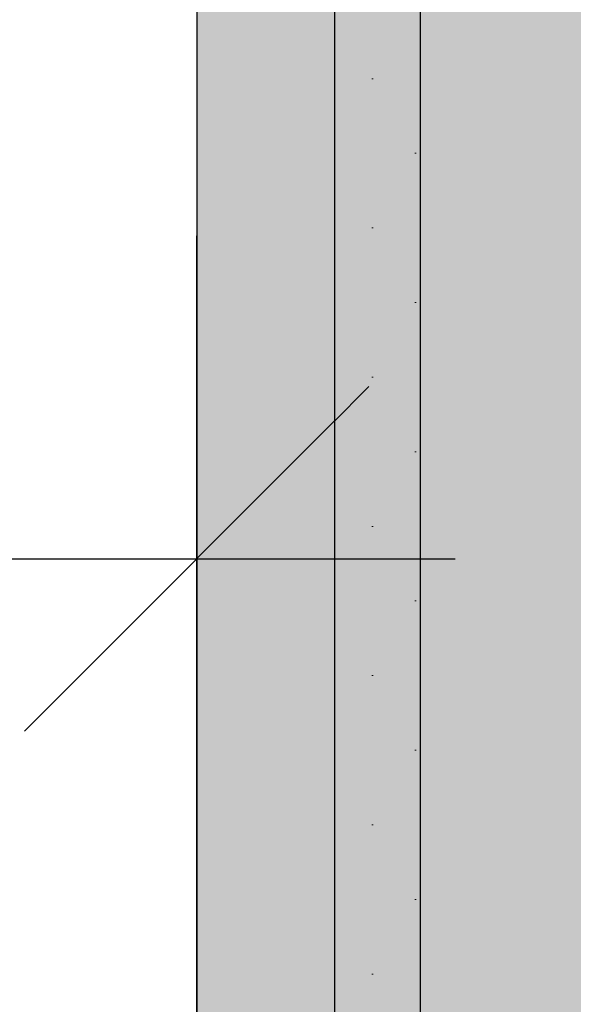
# Model space of a CAD drawing. Header units: millimetres. Extents: x -23738 to 4435, y -2716 to 20653.
# Tile 68 of 160: x -805 to -483, y 762 to 1333. Entities that reach past the tile are written whole.
import ezdxf

# ---------------------------------------------------------------- set-up
doc = ezdxf.new("R2010")
doc.units = ezdxf.units.MM
doc.header["$MEASUREMENT"] = 0
doc.linetypes.add('Wipeout_Contour', pattern=[1000, 0, -1000])
for name, color, linetype in [('9._POHLED ZÁPADNÍ_2_Nové_Konstrukce - nosné', 7, 'Continuous'), ('9._POHLED ZÁPADNÍ_2_Nové_Kóty - SP', 7, 'Continuous'), ('9._POHLED ZÁPADNÍ_2_Nové_Výplně – Řezové', 7, 'Continuous')]:
    doc.layers.add(name, color=color, linetype=linetype)

msp = doc.modelspace()

# ---------------------------------------------------------------- linework, layer by layer
at = {"layer": '9._POHLED ZÁPADNÍ_2_Nové_Konstrukce - nosné', "color": 1, "linetype": 'Continuous', "lineweight": 25, "flags": 128}
msp.add_lwpolyline([(-702, 3949.13), (-701.89, 351.54)], dxfattribs=at)
at = {"layer": '9._POHLED ZÁPADNÍ_2_Nové_Kóty - SP', "color": 1, "linetype": 'Continuous', "lineweight": 25}
for p, q in [((-701.91, 720.37), (-701.91, 1207.87)), ((-1532.32, 1020.37), (-701.91, 1020.37))]:
    msp.add_line(p, q, dxfattribs=at)

# ---------------------------------------------------------------- wipeouts: each hides what was drawn before it
at = {"color": 254, "linetype": 'Wipeout_Contour', "lineweight": 0, "ltscale": 6945.195304}
msp.add_wipeout([(-621.91, 754.46), (-571.91, 754.47), (-571.95, 2438.03), (-621.95, 2438.02)], dxfattribs=at).dxf.layer = '9._POHLED ZÁPADNÍ_2_Nové_Výplně – Řezové'

# ---------------------------------------------------------------- next in the draw order: hatches: boundary and pattern name
at = {"layer": '9._POHLED ZÁPADNÍ_2_Nové_Výplně – Řezové', "linetype": 'Continuous', "lineweight": 0, "true_color": 0xf2b2b2}
msp.add_hatch(color=9, dxfattribs=at).paths.add_polyline_path([(-322, 3949.14), (-702, 3949.13), (-701.89, 351.54), (-321.89, 351.55)])
at = {"layer": '9._POHLED ZÁPADNÍ_2_Nové_Výplně – Řezové', "linetype": 'Continuous', "lineweight": 20, "true_color": 0xffaaaa}
h = msp.add_hatch(dxfattribs=at)
h.set_pattern_fill('Omítka_01_0002', color=21, style=0, pattern_type=2)
h.set_pattern_definition([(0, (0, -9e-13), (0, 86.6025), [0, -50]), (0, (25, 43.3), (0, 86.6025), [0, -50])])
h.paths.add_polyline_path([(-621.91, 754.46), (-571.91, 754.47), (-571.95, 2438.03), (-621.95, 2438.02)])

# ---------------------------------------------------------------- next in the draw order: linework, layer by layer
at = {"layer": '9._POHLED ZÁPADNÍ_2_Nové_Konstrukce - nosné', "color": 1, "linetype": 'Continuous', "lineweight": 25, "flags": 128}
for points in [[(-621.95, 2438.02), (-621.91, 754.46)], [(-571.91, 754.47), (-571.95, 2438.03)]]:
    msp.add_lwpolyline(points, dxfattribs=at)
at = {"layer": '9._POHLED ZÁPADNÍ_2_Nové_Kóty - SP', "color": 1, "linetype": 'Continuous', "lineweight": 25}
for p, q in [((-801.91, 920.37), (-601.91, 1120.37)), ((-701.91, 1020.37), (-551.91, 1020.37))]:
    msp.add_line(p, q, dxfattribs=at)

doc.saveas('drawing.dxf')
